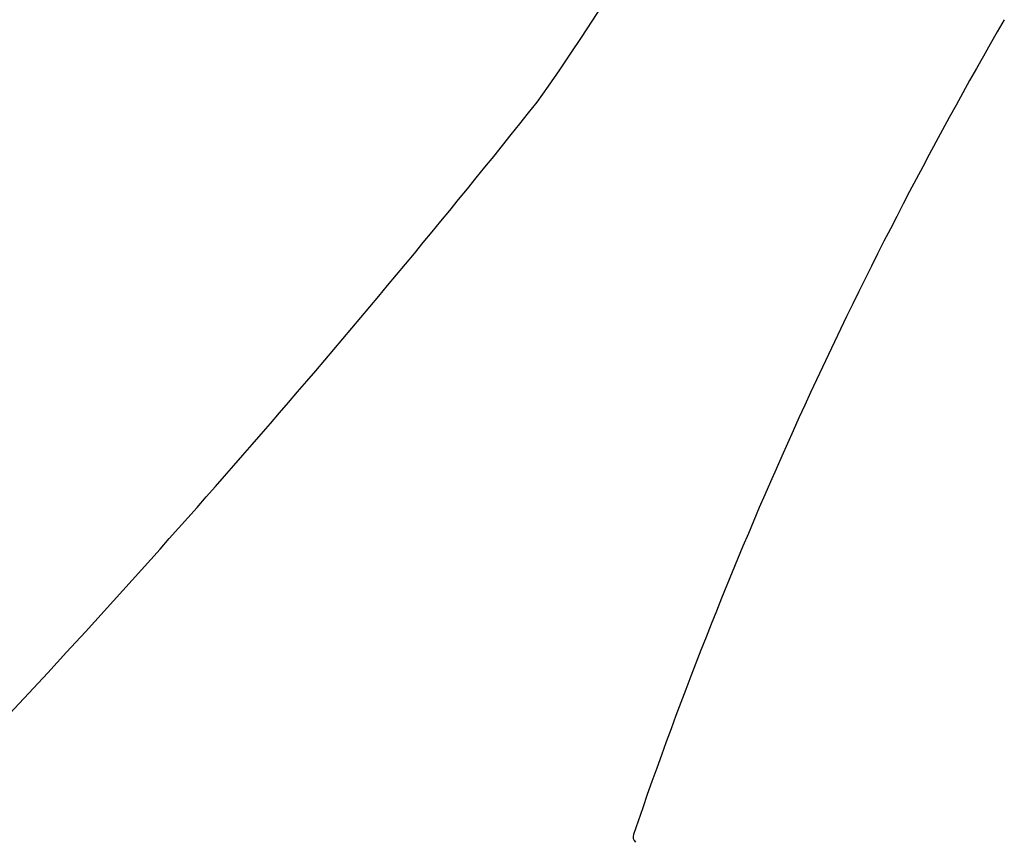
# Model space of a CAD drawing. Header units: inches. Extents: x 0.7 to 43.6, y 0.3 to 38.8.
# Tile 67 of 95: x 22.9 to 24.2, y 26.2 to 27.3. Entities that reach past the tile are written whole.
import ezdxf

# ---------------------------------------------------------------- set-up
doc = ezdxf.new("R2010")
doc.units = ezdxf.units.IN
doc.header["$MEASUREMENT"] = 0
doc.layers.add('SID-M-S', color=90, linetype='Continuous')

msp = doc.modelspace()

# ---------------------------------------------------------------- linework, layer by layer
at = {"color": 7, "linetype": 'Continuous'}
for centre, radius, start, end in [((21.172728, 28.869766), 2.947074, 324.607677, 356.503998), ((29.414355, 24.245455), 6.036707, 149.9166624, 161.1319017), ((12.844139, 35.717031), 13.723291, 316.534406, 321.4403456), ((23.71149, 26.194435), 0.01, 161.131902, 226.085586)]:
    msp.add_arc(centre, radius, start, end, dxfattribs=at)
at = {"layer": 'SID-M-S'}
for centre, radius, start, end in [((21.172728, 28.869766), 2.947074, 324.607677, 356.503998), ((29.414355, 24.245455), 6.036707, 149.9166624, 161.1319017), ((12.844139, 35.717031), 13.723291, 316.534406, 321.4403456), ((23.71149, 26.194435), 0.01, 161.131902, 226.085586)]:
    msp.add_arc(centre, radius, start, end, dxfattribs=at)

doc.saveas('drawing.dxf')
